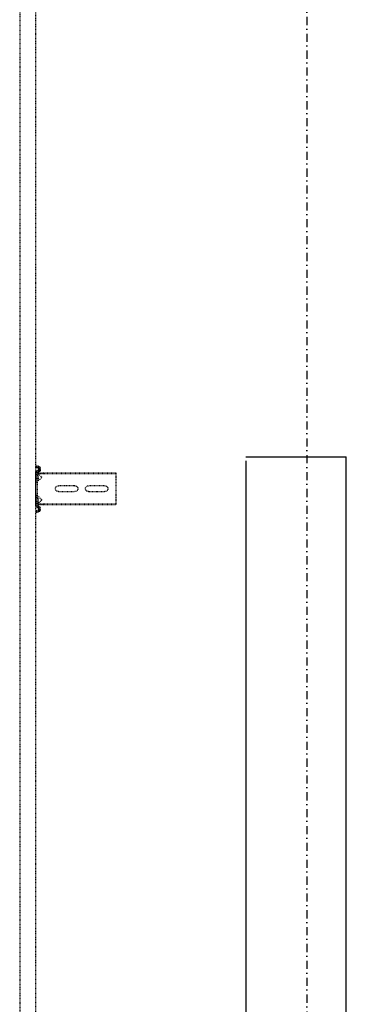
# Model space of a CAD drawing. Header units: centimetres. Extents: x 42630 to 130002, y 15 to 29179.
# Tile 60 of 175: x 50528 to 50579, y 5518 to 5672. Entities that reach past the tile are written whole.
import ezdxf

# ---------------------------------------------------------------- set-up
doc = ezdxf.new("R2010")
doc.units = ezdxf.units.CM
doc.header["$LTSCALE"] = 0.01
doc.linetypes.add('DASHDOT2', pattern=[12.7, 6.35, -3.175, 0, -3.175])
doc.linetypes.add('DASHED2', pattern=[9.525, 6.35, -3.175])
doc.layers.get('0').update_dxf_attribs({"color": 253})
doc.layers.add('A-Grid', color=253, linetype='DASHDOT2')
doc.layers.add('CKDRZWI_', color=253, linetype='Continuous')
doc.layers.add('Elospr', color=32, linetype='Continuous', lineweight=30)

# ---------------------------------------------------------------- blocks, each defined once
blk = doc.blocks.new('A$7E8814A102C37C')
at = {"layer": 'A-Grid', "ltscale": 20}
blk.add_lwpolyline([(1000, -130), (1000, -1964.5)], dxfattribs=at)
blk = doc.blocks.new('A$7E8814B27261F1')
at = {"color": 7, "linetype": 'DASHED2', "ltscale": 10}
for p, q in [((711.3, 325.5), (4186.6, 325.5)), ((4186.6, 300), (711.3, 300)), ((1809.8, 299.7), (1807.8, 299.5)), ((1808.2, 296.1), (1807.8, 299.5)), ((1810.5, 299.7), (1809.8, 299.7)), ((1810.2, 296.4), (1809.8, 299.7)), ((1810.9, 296.4), (1810.5, 299.7)), ((1813.4, 295.5), (1811.2, 295.5)), ((1813.4, 293.5), (1811.2, 293.5)), ((1814.1, 293.5), (1813.4, 293.5)), ((1814.5, 297.4), (1814.4, 296.4)), ((1816.5, 297.1), (1816.4, 296.1)), ((1817.2, 297.1), (1817.1, 296.1)), ((1869.7, 300), (1817.5, 300)), ((1833.7, 298), (1817.5, 298)), ((1818.3, 296.6), (1819.4, 297.5)), ((1818.3, 296.6), (1818.3, 286.5)), ((1819.4, 297.5), (1824.5, 291.7)), ((1819.4, 297.5), (1819.4, 286.5)), ((1821.9, 298), (1821.9, 296)), ((1829.9, 296), (1821.9, 296)), ((1826.2, 291.6), (1831.8, 297.2)), ((1829.9, 296), (1829.9, 298)), ((1830.4, 296), (1829.9, 296)), ((1830.4, 296), (1830.4, 298)), ((1833.7, 298), (1836.1, 298)), ((1836.1, 298), (1850.4, 298)), ((1850.4, 298), (1852.7, 298)), ((1869.7, 298), (1852.7, 298)), ((1854.6, 297.2), (1860.2, 291.6)), ((1857.4, 298), (1857.4, 296)), ((1865.4, 296), (1857.4, 296)), ((1861.9, 291.7), (1867, 297.5)), ((1865.4, 296), (1865.4, 298)), ((1865.7, 296), (1865.4, 296)), ((1865.9, 296.2), (1865.9, 298)), ((1867, 297.5), (1868.2, 296.6)), ((1867, 297.5), (1867, 286.5)), ((1868.2, 296.6), (1868.2, 286.5)), ((1870.4, 300), (1869.7, 300)), ((1870.8, 296.1), (1870.7, 297.1)), ((1872.8, 296.4), (1872.7, 297.4)), ((1873.5, 296.4), (1873.4, 297.4)), ((1876, 295.5), (1873.8, 295.5)), ((1876, 293.5), (1873.8, 293.5)), ((1876.7, 293.5), (1876, 293.5)), ((1877.4, 299.7), (1877, 296.4)), ((1878.1, 299.7), (1877.4, 299.7)), ((1877.4, 299.7), (1879.4, 299.5)), ((1878.1, 299.7), (1880.1, 299.5)), ((1879.4, 299.5), (1879, 296.1)), ((1880.1, 299.5), (1879.4, 299.5)), ((1880.1, 299.5), (1879.7, 296.1)), ((1818.3, 286.5), (1818.3, 175)), ((1819.4, 286.5), (1819.4, 175)), ((1867, 286.5), (1867, 175)), ((1868.2, 286.5), (1868.2, 175)), ((1838.7, 239), (1838.7, 265)), ((1847.7, 265), (1847.7, 239)), ((1838.7, 192), (1838.7, 218)), ((1847.7, 218), (1847.7, 192)), ((1818.3, 175), (1819.4, 175)), ((1819.4, 175), (1824.5, 175)), ((1824.5, 175), (1826.2, 175)), ((1826.2, 175), (1831.8, 175)), ((1831.8, 175), (1833.7, 175)), ((1833.7, 175), (1852.7, 175)), ((1852.7, 175), (1854.6, 175)), ((1854.6, 175), (1860.2, 175)), ((1860.2, 175), (1861.9, 175)), ((1861.9, 175), (1867, 175)), ((1867, 175), (1868.2, 175))]:
    blk.add_line(p, q, dxfattribs=at)
for centre, radius, start, end in [((1833.7, 295.3), 2.7, 90, 135), ((1852.7, 295.3), 2.7, 45, 90), ((1825.4, 292.5), 1.2, 221, 315), ((1861, 292.5), 1.2, 225, 319), ((1843.2, 265), 4.5, 0, 180), ((1843.2, 239), 4.5, 180, 0), ((1843.2, 218), 4.5, 0, 180), ((1843.2, 192), 4.5, 180, 0)]:
    blk.add_arc(centre, radius, start, end, dxfattribs=at)
for centre, major_axis, start_param, end_param in [((1811.2, 296.5), (0, -3), 4.834562, 6.283185), ((1811.2, 296.5), (0, -1), 4.834562, 6.283185), ((1811.9, 296.5), (0, -1), 4.834562, 6.283185), ((1813.4, 296.5), (0, 1), 3.141593, 4.590216), ((1813.4, 296.5), (0, 3), 3.141593, 4.590216), ((1814.1, 296.5), (0, 3), 3.141593, 4.590216), ((1817.5, 297), (0, 3), 0, 1.448623), ((1817.5, 297), (0, 1), 0, 1.448623), ((1818.2, 297), (0, 1), 0.000002, 1.448623), ((1869.7, 297), (0, -3), 1.692969, 3.141593), ((1869.7, 297), (0, -1), 1.692969, 3.141593), ((1870.4, 297), (0, -3), 1.692969, 3.141593), ((1873.8, 296.5), (0, -3), 4.834562, 6.283185), ((1873.8, 296.5), (0, -1), 4.834562, 6.283185), ((1874.5, 296.5), (0, -1), 4.834562, 6.283185), ((1876, 296.5), (0, 1), 3.141593, 4.590216), ((1876, 296.5), (0, 3), 3.141593, 4.590216), ((1876.7, 296.5), (0, 3), 3.141593, 4.590216)]:
    blk.add_ellipse(centre, major_axis=major_axis, ratio=0.999962, start_param=start_param, end_param=end_param, dxfattribs=at)

msp = doc.modelspace()

# ---------------------------------------------------------------- linework, layer by layer
at = {"layer": 'Elospr'}
for p, q in [((50563.269, 5603.288, 425.286), (50578.996, 5603.288, 425.286)), ((50578.996, 5458.637, 425.286), (50578.996, 5603.288, 425.286)), ((50563.269, 5602.637, 425.286), (50563.269, 5458.637, 425.286))]:
    msp.add_line(p, q, dxfattribs=at)

# ---------------------------------------------------------------- block references
at = {"layer": 'A-Grid', "lineweight": -3}
msp.add_blockref('A$7E8814A102C37C', (49572.82, 6187.604), dxfattribs=at)
at = {"layer": 'CKDRZWI_', "xscale": -0.1, "yscale": 0.1, "zscale": 0.1, "rotation": 90}
msp.add_blockref('A$7E8814B27261F1', (50560.429, 5782.604), dxfattribs=at)

doc.saveas('drawing.dxf')
